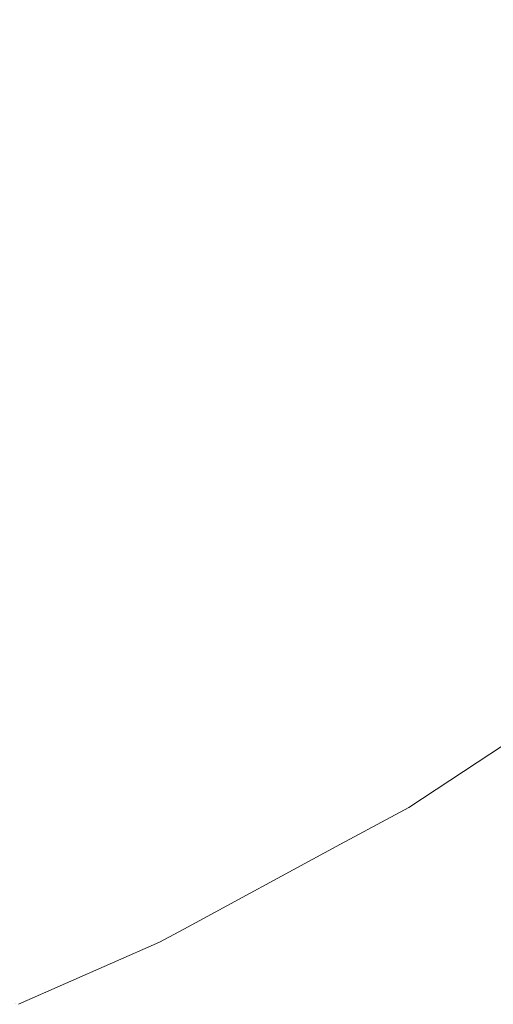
# Model space of a CAD drawing. Header units: centimetres. Extents: x -14.1 to 15.2, y 5.2 to 5.4.
# Tile 9 of 12: x 15.0811 to 15.1277, y 5.2392 to 5.336. Entities that reach past the tile are written whole.
import ezdxf

# ---------------------------------------------------------------- set-up
doc = ezdxf.new("R2010")
doc.units = ezdxf.units.CM
doc.header["$LTSCALE"] = 2.54
doc.layers.add('Lucido design-1', color=7, linetype='Continuous')

# ---------------------------------------------------------------- blocks, each defined once
blk = doc.blocks.new('Gruppo-1')
at = {"color": 7, "linetype": 'Continuous', "lineweight": 9}
for points, invisible_edges in [([(15.122604, 5.34161, -2680.73249), (15.117613, 5.334786, -2680.73249), (15.10426, 5.338497, -2680.727361), (15.108967, 5.344932, -2680.727361)], 15), ([(15.122604, 5.34161, -2716.83249), (15.117613, 5.334786, -2716.83249), (15.10426, 5.338497, -2716.827361), (15.108967, 5.344932, -2716.827361)], 15), ([(15.085351, 5.336262, -2680.72321), (15.090408, 5.342346, -2680.72321), (15.10426, 5.338497, -2680.727361), (15.098866, 5.332008, -2680.727361)], 15), ([(15.085351, 5.336262, -2716.82321), (15.090408, 5.342346, -2716.82321), (15.10426, 5.338497, -2716.827361), (15.098866, 5.332008, -2716.827361)], 15), ([(15.135492, 5.338469, -2680.738554), (15.130233, 5.33128, -2680.738554), (15.117613, 5.334786, -2680.73249), (15.122604, 5.34161, -2680.73249)], 15), ([(15.135492, 5.338469, -2716.838554), (15.130233, 5.33128, -2716.838554), (15.117613, 5.334786, -2716.83249), (15.122604, 5.34161, -2716.83249)], 15), ([(15.085351, 5.336262, -2680.72321), (15.079615, 5.330156, -2680.72321), (15.066232, 5.334906, -2680.720049), (15.071578, 5.340598, -2680.720049)], 15), ([(15.085351, 5.336262, -2716.82321), (15.079615, 5.330156, -2716.82321), (15.066232, 5.334906, -2716.820049), (15.071578, 5.340598, -2716.820049)], 15), ([(15.098866, 5.332008, -2680.727361), (15.10426, 5.338497, -2680.727361), (15.117613, 5.334786, -2680.73249), (15.111894, 5.327906, -2680.73249)], 15), ([(15.098866, 5.332008, -2716.827361), (15.10426, 5.338497, -2716.827361), (15.117613, 5.334786, -2716.83249), (15.111894, 5.327906, -2716.83249)], 15), ([(15.098866, 5.332008, -2680.727361), (15.092747, 5.325494, -2680.727361), (15.079615, 5.330156, -2680.72321), (15.085351, 5.336262, -2680.72321)], 15), ([(15.098866, 5.332008, -2716.827361), (15.092747, 5.325494, -2716.827361), (15.079615, 5.330156, -2716.82321), (15.085351, 5.336262, -2716.82321)], 15), ([(15.111894, 5.327906, -2680.73249), (15.117613, 5.334786, -2680.73249), (15.130233, 5.33128, -2680.738554), (15.124207, 5.32403, -2680.738554)], 15), ([(15.111894, 5.327906, -2716.83249), (15.117613, 5.334786, -2716.83249), (15.130233, 5.33128, -2716.838554), (15.124207, 5.32403, -2716.838554)], 15), ([(15.111894, 5.327906, -2680.73249), (15.105407, 5.321, -2680.73249), (15.092747, 5.325494, -2680.727361), (15.098866, 5.332008, -2680.727361)], 15), ([(15.111894, 5.327906, -2716.83249), (15.105407, 5.321, -2716.83249), (15.092747, 5.325494, -2716.827361), (15.098866, 5.332008, -2716.827361)], 15), ([(15.124207, 5.32403, -2680.738554), (15.130233, 5.33128, -2680.738554), (15.141899, 5.328038, -2680.745478), (15.135589, 5.320446, -2680.745478)], 15), ([(15.124207, 5.32403, -2716.838554), (15.130233, 5.33128, -2716.838554), (15.141899, 5.328038, -2716.845478), (15.135589, 5.320446, -2716.845478)], 15), ([(15.073168, 5.324057, -2680.72321), (15.079615, 5.330156, -2680.72321), (15.092747, 5.325494, -2680.727361), (15.08587, 5.318989, -2680.727361)], 15), ([(15.073168, 5.324057, -2716.82321), (15.079615, 5.330156, -2716.82321), (15.092747, 5.325494, -2716.827361), (15.08587, 5.318989, -2716.827361)], 15), ([(15.124207, 5.32403, -2680.738554), (15.117372, 5.316752, -2680.738554), (15.105407, 5.321, -2680.73249), (15.111894, 5.327906, -2680.73249)], 15), ([(15.124207, 5.32403, -2716.838554), (15.117372, 5.316752, -2716.838554), (15.105407, 5.321, -2716.83249), (15.111894, 5.327906, -2716.83249)], 15), ([(15.08587, 5.318989, -2680.727361), (15.092747, 5.325494, -2680.727361), (15.105407, 5.321, -2680.73249), (15.098116, 5.314103, -2680.73249)], 15), ([(15.08587, 5.318989, -2716.827361), (15.092747, 5.325494, -2716.827361), (15.105407, 5.321, -2716.83249), (15.098116, 5.314103, -2716.83249)], 15), ([(15.08587, 5.318989, -2680.727361), (15.078205, 5.312531, -2680.727361), (15.065981, 5.318003, -2680.72321), (15.073168, 5.324057, -2680.72321)], 15), ([(15.08587, 5.318989, -2716.827361), (15.078205, 5.312531, -2716.827361), (15.065981, 5.318003, -2716.82321), (15.073168, 5.324057, -2716.82321)], 15), ([(15.135589, 5.320446, -2680.745478), (15.128432, 5.312826, -2680.745478), (15.117372, 5.316752, -2680.738554), (15.124207, 5.32403, -2680.738554)], 15), ([(15.135589, 5.320446, -2716.845478), (15.128432, 5.312826, -2716.845478), (15.117372, 5.316752, -2716.838554), (15.124207, 5.32403, -2716.838554)], 15), ([(15.098116, 5.314103, -2680.73249), (15.105407, 5.321, -2680.73249), (15.117372, 5.316752, -2680.738554), (15.109689, 5.309485, -2680.738554)], 15), ([(15.098116, 5.314103, -2716.83249), (15.105407, 5.321, -2716.83249), (15.117372, 5.316752, -2716.838554), (15.109689, 5.309485, -2716.838554)], 15), ([(15.098116, 5.314103, -2680.73249), (15.089989, 5.307256, -2680.73249), (15.078205, 5.312531, -2680.727361), (15.08587, 5.318989, -2680.727361)], 15), ([(15.098116, 5.314103, -2716.83249), (15.089989, 5.307256, -2716.83249), (15.078205, 5.312531, -2716.827361), (15.08587, 5.318989, -2716.827361)], 15), ([(15.109689, 5.309485, -2680.738554), (15.117372, 5.316752, -2680.738554), (15.128432, 5.312826, -2680.745478), (15.120387, 5.305217, -2680.745478)], 15), ([(15.109689, 5.309485, -2716.838554), (15.117372, 5.316752, -2716.838554), (15.128432, 5.312826, -2716.845478), (15.120387, 5.305217, -2716.845478)], 15), ([(15.109689, 5.309485, -2680.738554), (15.101125, 5.302271, -2680.738554), (15.089989, 5.307256, -2680.73249), (15.098116, 5.314103, -2680.73249)], 15), ([(15.109689, 5.309485, -2716.838554), (15.101125, 5.302271, -2716.838554), (15.089989, 5.307256, -2716.83249), (15.098116, 5.314103, -2716.83249)], 15), ([(15.069727, 5.306162, -2680.727361), (15.078205, 5.312531, -2680.727361), (15.089989, 5.307256, -2680.73249), (15.081, 5.300503, -2680.73249)], 15), ([(15.069727, 5.306162, -2716.827361), (15.078205, 5.312531, -2716.827361), (15.089989, 5.307256, -2716.83249), (15.081, 5.300503, -2716.83249)], 15), ([(15.120387, 5.305217, -2680.745478), (15.128432, 5.312826, -2680.745478), (15.138403, 5.309287, -2680.753159), (15.130032, 5.301369, -2680.753159)], 15), ([(15.120387, 5.305217, -2716.845478), (15.128432, 5.312826, -2716.845478), (15.138403, 5.309287, -2716.853159), (15.130032, 5.301369, -2716.853159)], 15), ([(15.120387, 5.305217, -2680.745478), (15.11142, 5.297662, -2680.745478), (15.101125, 5.302271, -2680.738554), (15.109689, 5.309485, -2680.738554)], 15), ([(15.120387, 5.305217, -2716.845478), (15.11142, 5.297662, -2716.845478), (15.101125, 5.302271, -2716.838554), (15.109689, 5.309485, -2716.838554)], 15), ([(15.081, 5.300503, -2680.73249), (15.089989, 5.307256, -2680.73249), (15.101125, 5.302271, -2680.738554), (15.091654, 5.295155, -2680.738554)], 15), ([(15.081, 5.300503, -2716.83249), (15.089989, 5.307256, -2716.83249), (15.101125, 5.302271, -2716.838554), (15.091654, 5.295155, -2716.838554)], 15), ([(15.130032, 5.301369, -2680.753159), (15.120702, 5.293507, -2680.753159), (15.11142, 5.297662, -2680.745478), (15.120387, 5.305217, -2680.745478)], 15), ([(15.130032, 5.301369, -2716.853159), (15.120702, 5.293507, -2716.853159), (15.11142, 5.297662, -2716.845478), (15.120387, 5.305217, -2716.845478)], 15), ([(15.091654, 5.295155, -2680.738554), (15.101125, 5.302271, -2680.738554), (15.11142, 5.297662, -2680.745478), (15.101502, 5.290211, -2680.745478)], 15), ([(15.091654, 5.295155, -2716.838554), (15.101125, 5.302271, -2716.838554), (15.11142, 5.297662, -2716.845478), (15.101502, 5.290211, -2716.845478)], 15), ([(15.091654, 5.295155, -2680.738554), (15.081254, 5.288189, -2680.738554), (15.07113, 5.293892, -2680.73249), (15.081, 5.300503, -2680.73249)], 15), ([(15.091654, 5.295155, -2716.838554), (15.081254, 5.288189, -2716.838554), (15.07113, 5.293892, -2716.83249), (15.081, 5.300503, -2716.83249)], 15), ([(15.138479, 5.297998, -2680.761468), (15.12883, 5.289869, -2680.761468), (15.120702, 5.293507, -2680.753159), (15.130032, 5.301369, -2680.753159)], 15), ([(15.138479, 5.297998, -2716.861468), (15.12883, 5.289869, -2716.861468), (15.120702, 5.293507, -2716.853159), (15.130032, 5.301369, -2716.853159)], 15), ([(15.101502, 5.290211, -2680.745478), (15.11142, 5.297662, -2680.745478), (15.120702, 5.293507, -2680.753159), (15.110381, 5.285754, -2680.753159)], 15), ([(15.101502, 5.290211, -2716.845478), (15.11142, 5.297662, -2716.845478), (15.120702, 5.293507, -2716.853159), (15.110381, 5.285754, -2716.853159)], 15), ([(15.101502, 5.290211, -2680.745478), (15.090613, 5.282917, -2680.745478), (15.081254, 5.288189, -2680.738554), (15.091654, 5.295155, -2680.738554)], 15), ([(15.101502, 5.290211, -2716.845478), (15.090613, 5.282917, -2716.845478), (15.081254, 5.288189, -2716.838554), (15.091654, 5.295155, -2716.838554)], 15), ([(15.06037, 5.287475, -2680.73249), (15.07113, 5.293892, -2680.73249), (15.081254, 5.288189, -2680.738554), (15.069916, 5.281428, -2680.738554)], 15), ([(15.06037, 5.287475, -2716.83249), (15.07113, 5.293892, -2716.83249), (15.081254, 5.288189, -2716.838554), (15.069916, 5.281428, -2716.838554)], 15), ([(15.110381, 5.285754, -2680.753159), (15.120702, 5.293507, -2680.753159), (15.12883, 5.289869, -2680.761468), (15.118157, 5.281851, -2680.761468)], 15), ([(15.110381, 5.285754, -2716.853159), (15.120702, 5.293507, -2716.853159), (15.12883, 5.289869, -2716.861468), (15.118157, 5.281851, -2716.861468)], 15), ([(15.110381, 5.285754, -2680.753159), (15.09905, 5.278164, -2680.753159), (15.090613, 5.282917, -2680.745478), (15.101502, 5.290211, -2680.745478)], 15), ([(15.110381, 5.285754, -2716.853159), (15.09905, 5.278164, -2716.853159), (15.090613, 5.282917, -2716.845478), (15.101502, 5.290211, -2716.845478)], 15), ([(15.118157, 5.281851, -2680.761468), (15.12883, 5.289869, -2680.761468), (15.135704, 5.286792, -2680.77026), (15.124733, 5.27855, -2680.77026)], 15), ([(15.118157, 5.281851, -2716.861468), (15.12883, 5.289869, -2716.861468), (15.135704, 5.286792, -2716.87026), (15.124733, 5.27855, -2716.87026)], 15), ([(15.069916, 5.281428, -2680.738554), (15.081254, 5.288189, -2680.738554), (15.090613, 5.282917, -2680.745478), (15.07874, 5.275837, -2680.745478)], 15), ([(15.069916, 5.281428, -2716.838554), (15.081254, 5.288189, -2716.838554), (15.090613, 5.282917, -2716.845478), (15.07874, 5.275837, -2716.845478)], 15), ([(15.124733, 5.27855, -2680.77026), (15.135704, 5.286792, -2680.77026), (15.141267, 5.284301, -2680.77938), (15.130055, 5.275879, -2680.77938)], 15), ([(15.124733, 5.27855, -2716.87026), (15.135704, 5.286792, -2716.87026), (15.141267, 5.284301, -2716.87938), (15.130055, 5.275879, -2716.87938)], 15), ([(15.118157, 5.281851, -2680.761468), (15.106439, 5.274002, -2680.761468), (15.09905, 5.278164, -2680.753159), (15.110381, 5.285754, -2680.753159)], 15), ([(15.118157, 5.281851, -2716.861468), (15.106439, 5.274002, -2716.861468), (15.09905, 5.278164, -2716.853159), (15.110381, 5.285754, -2716.853159)], 15), ([(15.07874, 5.275837, -2680.745478), (15.090613, 5.282917, -2680.745478), (15.09905, 5.278164, -2680.753159), (15.086696, 5.270797, -2680.753159)], 15), ([(15.07874, 5.275837, -2716.845478), (15.090613, 5.282917, -2716.845478), (15.09905, 5.278164, -2716.853159), (15.086696, 5.270797, -2716.853159)], 15), ([(15.124733, 5.27855, -2680.77026), (15.112688, 5.270482, -2680.77026), (15.106439, 5.274002, -2680.761468), (15.118157, 5.281851, -2680.761468)], 15), ([(15.124733, 5.27855, -2716.87026), (15.112688, 5.270482, -2716.87026), (15.106439, 5.274002, -2716.861468), (15.118157, 5.281851, -2716.861468)], 15), ([(15.130055, 5.275879, -2680.77938), (15.117745, 5.267633, -2680.77938), (15.112688, 5.270482, -2680.77026), (15.124733, 5.27855, -2680.77026)], 15), ([(15.130055, 5.275879, -2716.87938), (15.117745, 5.267633, -2716.87938), (15.112688, 5.270482, -2716.87026), (15.124733, 5.27855, -2716.87026)], 15), ([(15.086696, 5.270797, -2680.753159), (15.09905, 5.278164, -2680.753159), (15.106439, 5.274002, -2680.761468), (15.093663, 5.266383, -2680.761468)], 15), ([(15.086696, 5.270797, -2716.853159), (15.09905, 5.278164, -2716.853159), (15.106439, 5.274002, -2716.861468), (15.093663, 5.266383, -2716.861468)], 15), ([(15.086696, 5.270797, -2680.753159), (15.07332, 5.263716, -2680.753159), (15.065886, 5.269032, -2680.745478), (15.07874, 5.275837, -2680.745478)], 15), ([(15.086696, 5.270797, -2716.853159), (15.07332, 5.263716, -2716.853159), (15.065886, 5.269032, -2716.845478), (15.07874, 5.275837, -2716.845478)], 15), ([(15.134109, 5.273844, -2680.788673), (15.121597, 5.265463, -2680.788673), (15.117745, 5.267633, -2680.77938), (15.130055, 5.275879, -2680.77938)], 15), ([(15.134109, 5.273844, -2716.888673), (15.121597, 5.265463, -2716.888673), (15.117745, 5.267633, -2716.87938), (15.130055, 5.275879, -2716.87938)], 15), ([(15.093663, 5.266383, -2680.761468), (15.106439, 5.274002, -2680.761468), (15.112688, 5.270482, -2680.77026), (15.099556, 5.26265, -2680.77026)], 15), ([(15.093663, 5.266383, -2716.861468), (15.106439, 5.274002, -2716.861468), (15.112688, 5.270482, -2716.87026), (15.099556, 5.26265, -2716.87026)], 15), ([(15.136917, 5.272434, -2680.797993), (15.124266, 5.26396, -2680.797993), (15.121597, 5.265463, -2680.788673), (15.134109, 5.273844, -2680.788673)], 15), ([(15.136917, 5.272434, -2716.897993), (15.124266, 5.26396, -2716.897993), (15.121597, 5.265463, -2716.888673), (15.134109, 5.273844, -2716.888673)], 15), ([(15.138539, 5.27162, -2680.807204), (15.125807, 5.263092, -2680.807204), (15.124266, 5.26396, -2680.797993), (15.136917, 5.272434, -2680.797993)], 15), ([(15.138539, 5.27162, -2716.907204), (15.125807, 5.263092, -2716.907204), (15.124266, 5.26396, -2716.897993), (15.136917, 5.272434, -2716.897993)], 15), ([(15.126165, 5.26302, -2680.816189), (15.125807, 5.263092, -2680.807204), (15.138539, 5.27162, -2680.807204)], 11), ([(15.126165, 5.26302, -2716.916189), (15.125807, 5.263092, -2716.907204), (15.138539, 5.27162, -2716.907204)], 11), ([(15.138539, 5.27162, -2680.807204), (15.138999, 5.271449, -2680.816189), (15.126165, 5.26302, -2680.816189)], 9), ([(15.138539, 5.27162, -2716.907204), (15.138999, 5.271449, -2716.916189), (15.126165, 5.26302, -2716.916189)], 9), ([(15.093663, 5.266383, -2680.761468), (15.079831, 5.25906, -2680.761468), (15.07332, 5.263716, -2680.753159), (15.086696, 5.270797, -2680.753159)], 15), ([(15.093663, 5.266383, -2716.861468), (15.079831, 5.25906, -2716.861468), (15.07332, 5.263716, -2716.853159), (15.086696, 5.270797, -2716.853159)], 15), ([(15.099556, 5.26265, -2680.77026), (15.112688, 5.270482, -2680.77026), (15.117745, 5.267633, -2680.77938), (15.104324, 5.25963, -2680.77938)], 15), ([(15.099556, 5.26265, -2716.87026), (15.112688, 5.270482, -2716.87026), (15.117745, 5.267633, -2716.87938), (15.104324, 5.25963, -2716.87938)], 15), ([(15.104324, 5.25963, -2680.77938), (15.117745, 5.267633, -2680.77938), (15.121597, 5.265463, -2680.788673), (15.107956, 5.257329, -2680.788673)], 15), ([(15.104324, 5.25963, -2716.87938), (15.117745, 5.267633, -2716.87938), (15.121597, 5.265463, -2716.888673), (15.107956, 5.257329, -2716.888673)], 15), ([(15.099556, 5.26265, -2680.77026), (15.085337, 5.255123, -2680.77026), (15.079831, 5.25906, -2680.761468), (15.093663, 5.266383, -2680.761468)], 15), ([(15.099556, 5.26265, -2716.87026), (15.085337, 5.255123, -2716.87026), (15.079831, 5.25906, -2716.861468), (15.093663, 5.266383, -2716.861468)], 15), ([(15.107956, 5.257329, -2680.788673), (15.121597, 5.265463, -2680.788673), (15.124266, 5.26396, -2680.797993), (15.110473, 5.255734, -2680.797993)], 15), ([(15.107956, 5.257329, -2716.888673), (15.121597, 5.265463, -2716.888673), (15.124266, 5.26396, -2716.897993), (15.110473, 5.255734, -2716.897993)], 15), ([(15.110473, 5.255734, -2680.797993), (15.124266, 5.26396, -2680.797993), (15.125807, 5.263092, -2680.807204), (15.111926, 5.254814, -2680.807204)], 15), ([(15.110473, 5.255734, -2716.897993), (15.124266, 5.26396, -2716.897993), (15.125807, 5.263092, -2716.907204), (15.111926, 5.254814, -2716.907204)], 15), ([(15.111926, 5.254814, -2680.807204), (15.125807, 5.263092, -2680.807204), (15.119422, 5.25859, -2680.816189)], 11), ([(15.111926, 5.254814, -2716.907204), (15.125807, 5.263092, -2716.907204), (15.119422, 5.25859, -2716.916189)], 11), ([(15.125807, 5.263092, -2680.807204), (15.126165, 5.26302, -2680.816189), (15.119422, 5.25859, -2680.816189)], 9), ([(15.125807, 5.263092, -2716.907204), (15.126165, 5.26302, -2716.916189), (15.119422, 5.25859, -2716.916189)], 9), ([(15.104324, 5.25963, -2680.77938), (15.089793, 5.251937, -2680.77938), (15.085337, 5.255123, -2680.77026), (15.099556, 5.26265, -2680.77026)], 15), ([(15.104324, 5.25963, -2716.87938), (15.089793, 5.251937, -2716.87938), (15.085337, 5.255123, -2716.87026), (15.099556, 5.26265, -2716.87026)], 15), ([(15.064955, 5.252101, -2680.761468), (15.079831, 5.25906, -2680.761468), (15.085337, 5.255123, -2680.77026), (15.070046, 5.247969, -2680.77026)], 15), ([(15.064955, 5.252101, -2716.861468), (15.079831, 5.25906, -2716.861468), (15.085337, 5.255123, -2716.87026), (15.070046, 5.247969, -2716.87026)], 15), ([(15.107956, 5.257329, -2680.788673), (15.093187, 5.24951, -2680.788673), (15.089793, 5.251937, -2680.77938), (15.104324, 5.25963, -2680.77938)], 15), ([(15.107956, 5.257329, -2716.888673), (15.093187, 5.24951, -2716.888673), (15.089793, 5.251937, -2716.87938), (15.104324, 5.25963, -2716.87938)], 15), ([(15.119422, 5.25859, -2680.816189), (15.112276, 5.254731, -2680.816189), (15.111926, 5.254814, -2680.807204)], 10), ([(15.119422, 5.25859, -2716.916189), (15.112276, 5.254731, -2716.916189), (15.111926, 5.254814, -2716.907204)], 10), ([(15.110473, 5.255734, -2680.797993), (15.095539, 5.247828, -2680.797993), (15.093187, 5.24951, -2680.788673), (15.107956, 5.257329, -2680.788673)], 15), ([(15.110473, 5.255734, -2716.897993), (15.095539, 5.247828, -2716.897993), (15.093187, 5.24951, -2716.888673), (15.107956, 5.257329, -2716.888673)], 15), ([(15.070046, 5.247969, -2680.77026), (15.085337, 5.255123, -2680.77026), (15.089793, 5.251937, -2680.77938), (15.074166, 5.244625, -2680.77938)], 15), ([(15.070046, 5.247969, -2716.87026), (15.085337, 5.255123, -2716.87026), (15.089793, 5.251937, -2716.87938), (15.074166, 5.244625, -2716.87938)], 15), ([(15.111926, 5.254814, -2680.807204), (15.096897, 5.246857, -2680.807204), (15.095539, 5.247828, -2680.797993), (15.110473, 5.255734, -2680.797993)], 15), ([(15.111926, 5.254814, -2716.907204), (15.096897, 5.246857, -2716.907204), (15.095539, 5.247828, -2716.897993), (15.110473, 5.255734, -2716.897993)], 15), ([(15.097283, 5.246634, -2680.816189), (15.096897, 5.246857, -2680.807204), (15.111926, 5.254814, -2680.807204)], 11), ([(15.097283, 5.246634, -2716.916189), (15.096897, 5.246857, -2716.907204), (15.111926, 5.254814, -2716.907204)], 11), ([(15.111926, 5.254814, -2680.807204), (15.112276, 5.254731, -2680.816189), (15.097283, 5.246634, -2680.816189)], 9), ([(15.111926, 5.254814, -2716.907204), (15.112276, 5.254731, -2716.916189), (15.097283, 5.246634, -2716.916189)], 9), ([(15.074166, 5.244625, -2680.77938), (15.089793, 5.251937, -2680.77938), (15.093187, 5.24951, -2680.788673), (15.077303, 5.242079, -2680.788673)], 15), ([(15.074166, 5.244625, -2716.87938), (15.089793, 5.251937, -2716.87938), (15.093187, 5.24951, -2716.888673), (15.077303, 5.242079, -2716.888673)], 15), ([(15.077303, 5.242079, -2680.788673), (15.093187, 5.24951, -2680.788673), (15.095539, 5.247828, -2680.797993), (15.079478, 5.240314, -2680.797993)], 15), ([(15.077303, 5.242079, -2716.888673), (15.093187, 5.24951, -2716.888673), (15.095539, 5.247828, -2716.897993), (15.079478, 5.240314, -2716.897993)], 15), ([(15.079478, 5.240314, -2680.797993), (15.095539, 5.247828, -2680.797993), (15.096897, 5.246857, -2680.807204), (15.080734, 5.239295, -2680.807204)], 15), ([(15.079478, 5.240314, -2716.897993), (15.095539, 5.247828, -2716.897993), (15.096897, 5.246857, -2716.907204), (15.080734, 5.239295, -2716.907204)], 15), ([(15.080734, 5.239295, -2680.807204), (15.096897, 5.246857, -2680.807204), (15.094899, 5.245346, -2680.816189)], 11), ([(15.080734, 5.239295, -2716.907204), (15.096897, 5.246857, -2716.907204), (15.094899, 5.245346, -2716.916189)], 11), ([(15.096897, 5.246857, -2680.807204), (15.097283, 5.246634, -2680.816189), (15.094899, 5.245346, -2680.816189)], 9), ([(15.096897, 5.246857, -2716.907204), (15.097283, 5.246634, -2716.916189), (15.094899, 5.245346, -2716.916189)], 9), ([(15.094899, 5.245346, -2680.816189), (15.081019, 5.239232, -2680.816189), (15.080734, 5.239295, -2680.807204)], 10), ([(15.094899, 5.245346, -2716.916189), (15.081019, 5.239232, -2716.916189), (15.080734, 5.239295, -2716.907204)], 10)]:
    blk.add_3dface(points, dxfattribs=dict(at, invisible_edges=invisible_edges))

msp = doc.modelspace()

# ---------------------------------------------------------------- block references
at = {"layer": 'Lucido design-1', "color": 7}
msp.add_blockref('Gruppo-1', (0, 0), dxfattribs=at)

doc.saveas('drawing.dxf')
